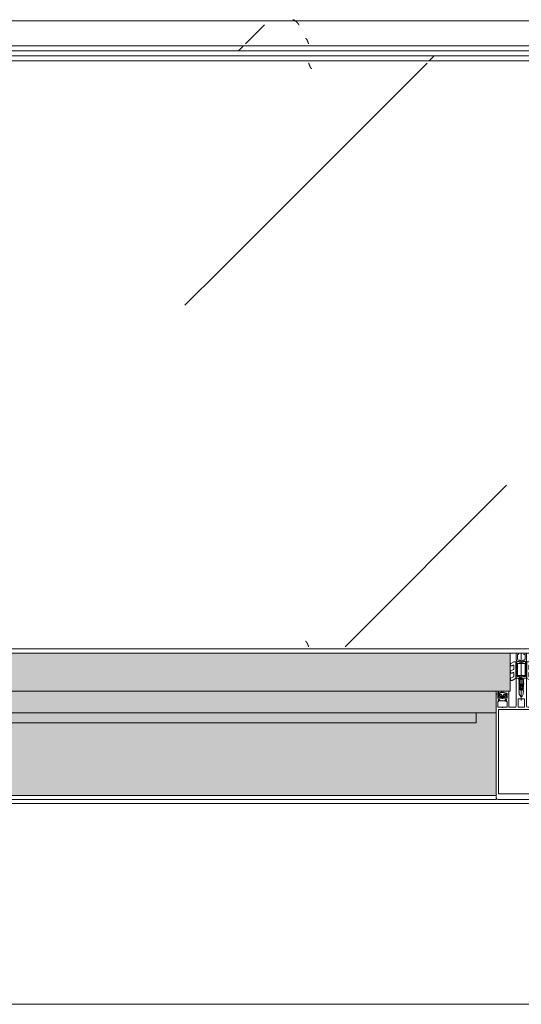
# Model space of a CAD drawing. Header units: millimetres. Extents: x -3267 to 40126, y 29201 to 102288.
# Tile 192 of 256: x 35441 to 35941, y 48319 to 49300. Entities that reach past the tile are written whole.
import ezdxf

# ---------------------------------------------------------------- set-up
doc = ezdxf.new("R2010")
doc.units = ezdxf.units.MM
doc.linetypes.add('4_ Штрихпунктир_ 10 х 2 мм', pattern=[1400, 1000, -200, 0, -200])
for name, color, linetype, lineweight in [('A-DETL-GENF-OTLN', 7, 'Continuous', 9), ('A-GLAZ-____-OTLN', 7, 'Continuous', 9), ('A-GLAZ-CWMG-MCUT', 7, 'Continuous', 9), ('A-GLAZ-CWMG-OTLN', 7, 'Continuous', 9), ('A-WALL-____-OTLN', 7, 'Continuous', 9), ('M-EQPM-____-OTLN', 7, 'Continuous', 9), ('S-GRID-____-OTLN', 7, 'Continuous', 9)]:
    doc.layers.add(name, color=color, linetype=linetype, lineweight=lineweight)
pattern_1 = [(225, (-30860, -48450), (1e-13, -1000), [50, -1364.214]), (225, (-30860, -47950), (1e-13, -1000), [50, -1364.214]), (225, (-31360, -47950), (1e-13, -1000), [50, -1364.214]), (225, (-31574.7, -48664.64), (1e-13, -1000), [403.55, -1010.664]), (225, (-31574.7, -48164.64), (1e-13, -1000), [403.55, -1010.664]), (225, (-31074.7, -48664.64), (1e-13, -1000), [403.55, -1010.664]), (225, (-31074.7, -48164.64), (1e-13, -1000), [453.55, -960.664])]
pattern_2 = [(225, (-31560, -48450), (1e-13, -1000), [50, -1364.214]), (225, (-31560, -47950), (1e-13, -1000), [50, -1364.214]), (225, (-32060, -47950), (1e-13, -1000), [50, -1364.214]), (225, (-32274.7, -48664.64), (1e-13, -1000), [403.55, -1010.664]), (225, (-32274.7, -48164.64), (1e-13, -1000), [403.55, -1010.664]), (225, (-31774.7, -48664.64), (1e-13, -1000), [403.55, -1010.664]), (225, (-31774.7, -48164.64), (1e-13, -1000), [453.55, -960.664])]

# ---------------------------------------------------------------- blocks, each defined once
blk = doc.blocks.new('FP_164-ВКК_02_К1_З_ЭОМ_кабель_')
at = {"layer": 'M-EQPM-____-OTLN', "color": 253, "true_color": 0xaaaaaa}
blk.add_line((1700, 630.11), (0, 630.11), dxfattribs=at)
blk = doc.blocks.new('ПР_Крышка пояса - Тип 1-V163-ВКК_02_К1_З_ЭОМ_кабель_')
at = {"layer": 'M-EQPM-____-OTLN', "true_color": 0xaaaaaa}
h = blk.add_hatch(dxfattribs=at)
h.set_pattern_fill('FP_78', color=253, style=0, pattern_type=2)
h.set_pattern_definition([(49.884, (-32560.03, -48548.16), (364.3687, -31.7445), [38.008, -418.089]), (355.02, (-32560.03, -48548.16), (-70.482, 380.541), [30.479, -335.27]), (100.494, (-32529.66, -48550.8), (293.8805, 348.7952), [32.251, -354.762]), (46.066, (-32560.03, -48447), (542.1585, -83.7385), [57.028, -627.304]), (96.663, (-32514.85, -48453.96), (474.8067, 492.817), [48.373, -532.101]), (351.22, (-32560, -48447), (474.808, 492.816), [45.716, -502.871]), (20.921, (-32509.22, -48472.28), (303.228, -203.6887), [38.08, -418.879]), (326.109, (-32509.22, -48472.28), (123.607, 366.8593), [30.441, -334.849]), (71.38, (-32483.96, -48489.25), (426.8337, 163.171), [32.26, -354.863]), (37.386, (-32560.03, -48548.16), (6.17705, 168.41407), [16.738, -313.973, 16.738, -659.14]), (37.386, (-32560.03, -48548.16), (6.17705, 168.41407), [-347.45, -323.103, 16.738, -319.299]), (7.469, (-32560.03, -48548.16), (133.6414, 199.535), [16.763, -177.28, 16.763, -435.072]), (7.469, (-32560.03, -48548.16), (133.6414, 199.535), [-210.805, -306.811, 16.763, -111.498]), (327.607, (-32673.31, -48548.16), (271.1815, -11.41097), [16.744, -110.105, 16.744, -904.182]), (327.607, (-32673.31, -48548.16), (271.1815, -11.41097), [-143.593, -379.026, 16.744, -508.412]), (317.618, (-32724.1, -48548.16), (296.2585, 50.6452), [16.733, -148.058, 16.733, -618.597]), (317.618, (-32724.1, -48548.16), (296.2585, 50.6452), [-181.523, -245.918, 16.733, -355.947])])
h.paths.add_polyline_path([(1668.75, 595), (1700, 595), (1700, 600), (0, 600), (0, 595), (1518.47, 595)])
at = {"layer": 'M-EQPM-____-OTLN', "color": 253, "true_color": 0xaaaaaa}
blk.add_blockref('FP_164-ВКК_02_К1_З_ЭОМ_кабель_', (0, 0), dxfattribs=at)
blk = doc.blocks.new('Rectangular Mullion - HI_CovCap-20mm_Mull-105mm-V279-ВКК_02_К1_З_ЭОМ_кабель_')
at = {"layer": 'A-DETL-GENF-OTLN', "color": 253, "true_color": 0xaaaaaa}
for p, q in [((-25, 144.5), (-25, 130.68)), ((23.5, 146), (-23.5, 146)), ((25, 130.68), (25, 144.5)), ((-25, 136), (-25, 59.5)), ((-22.9, 135.44), (-22.9, 59.4)), ((22.9, 136), (22.9, 59.4)), ((25, 136), (25, 59.4)), ((-25, 59.5), (-25, 61)), ((-12.6, 53.5), (-12.6, 41.4)), ((-5, 25.5), (-5, 52.5)), ((-3.2, 46.1), (-3.2, 53.5)), ((-2.7, 54), (2.7, 54)), ((3.2, 53.5), (3.2, 46.1)), ((5, 52.5), (5, 25.5)), ((12.6, 41.4), (12.6, 53.5)), ((-23.5, 40.8), (-25, 40.8)), ((-22.3, 40.8), (-22.9, 40.8)), ((-22.9, 40.2), (-21.62, 40.2)), ((-21.76, 44.51), (-22.58, 43.54)), ((-22.27, 39.59), (-22.55, 39.1)), ((-22.24, 46.35), (-21.18, 47.41)), ((-21.2, 42.9), (-21.2, 41.7)), ((-21.07, 39.62), (-21.08, 39.77)), ((-19.5, 43.4), (-20.7, 43.4)), ((-20.7, 41.2), (-20.42, 41.2)), ((-20.48, 39.51), (-20.66, 39.4)), ((-20.47, 47.7), (-17.13, 47.7)), ((-20.16, 41.35), (-19.24, 42.95)), ((-19.97, 39.2), (-20.02, 39.33)), ((-17.65, 44), (-19.95, 44)), ((-18.36, 42.95), (-17.44, 41.35)), ((-16.9, 43.4), (-18.1, 43.4)), ((-17.56, 39.21), (-17.67, 39.31)), ((-17.18, 41.2), (-16.9, 41.2)), ((-17.02, 39.56), (-17.07, 39.36)), ((-16.46, 39.68), (-16.59, 39.75)), ((-16.42, 47.41), (-15.36, 46.35)), ((-16.4, 41.7), (-16.4, 42.9)), ((-15.02, 43.54), (-15.84, 44.51)), ((-14.64, 40.8), (-15.29, 40.8)), ((2.7, 45.6), (-2.7, 45.6)), ((0, 47.27), (0, 0)), ((14.64, 40.8), (15.29, 40.8)), ((15.02, 43.54), (15.84, 44.51)), ((15.36, 46.35), (16.42, 47.41)), ((16.4, 41.7), (16.4, 42.9)), ((16.46, 39.68), (16.59, 39.75)), ((16.9, 43.4), (18.1, 43.4)), ((17.18, 41.2), (16.9, 41.2)), ((17.02, 39.56), (17.07, 39.36)), ((17.13, 47.7), (20.47, 47.7)), ((18.36, 42.95), (17.44, 41.35)), ((17.56, 39.21), (17.67, 39.31)), ((17.65, 44), (19.95, 44)), ((20.16, 41.35), (19.24, 42.95)), ((19.5, 43.4), (20.7, 43.4)), ((19.97, 39.2), (20.02, 39.33)), ((20.7, 41.2), (20.42, 41.2)), ((20.48, 39.51), (20.66, 39.4)), ((21.07, 39.62), (21.08, 39.77)), ((21.18, 47.41), (22.24, 46.35)), ((21.2, 42.9), (21.2, 41.7)), ((22.9, 40.2), (21.62, 40.2)), ((21.76, 44.51), (22.58, 43.54)), ((22.27, 39.59), (22.55, 39.1)), ((22.3, 40.8), (22.9, 40.8)), ((-19.33, 39.22), (-19.48, 39.08)), ((-18.77, 39.04), (-18.85, 39.17)), ((-18.16, 39.23), (-18.26, 39.06)), ((-2.24, 31), (-2.45, 30.87)), ((-2.45, 30.53), (-2.25, 30.41)), ((-1.89, 34.49), (-2.1, 32.75)), ((-0.87, 36.5), (-1.7, 35.06)), ((-1.33, 33.68), (-1.33, 33.78)), ((-1.25, 31.1), (0.74, 31.1)), ((-1.12, 34.47), (-0.43, 35.65)), ((-0.6, 32.5), (-0.6, 32.42)), ((0.84, 33), (-0.1, 33)), ((0.43, 35.65), (1.12, 34.47)), ((0.6, 32.3), (0.93, 32.3)), ((1.02, 31.78), (0.74, 32.06)), ((1.7, 35.06), (0.87, 36.5)), ((1.33, 33.78), (1.33, 33.68)), ((2.1, 32.75), (1.89, 34.49)), ((2.45, 30.87), (2.24, 31)), ((2.25, 30.41), (2.45, 30.53)), ((18.16, 39.23), (18.26, 39.06)), ((18.77, 39.04), (18.85, 39.17)), ((19.33, 39.22), (19.48, 39.08)), ((-7.75, 23.52), (-10.33, 25.01)), ((-9.07, 27.17), (-5.65, 25.19)), ((-9.07, 19.88), (-8.25, 19.41)), ((-7.5, 19.84), (-7.5, 23.08)), ((-5.4, 9.3), (-5.4, 24.76)), ((-3.5, 25), (-4.5, 25)), ((-3.9, 22), (-3.9, 11)), ((-3.4, 22.5), (3.4, 22.5)), ((-3.3, 23.5), (-1.9, 23.5)), ((-1.7, 23.7), (-1.7, 24.9)), ((-1.4, 24.49), (-1.4, 23.99)), ((-1.1, 23.82), (-0.5, 24.17)), ((0.3, 26.2), (-1.09, 26.2)), ((0.43, 25), (0.2, 25)), ((0.34, 25.28), (0.58, 25.52)), ((0.5, 24.17), (1.42, 23.63)), ((1.92, 23.5), (3.3, 23.5)), ((4.5, 25), (3.5, 25)), ((3.9, 11), (3.9, 22)), ((4.3, 22.5), (4.3, 9.4)), ((5.4, 24.76), (5.4, 9.3)), ((5.65, 25.19), (9.07, 27.17)), ((7.5, 23.08), (7.5, 19.84)), ((10.33, 25.01), (7.75, 23.52)), ((8.25, 19.41), (9.07, 19.88)), ((-7.75, 16.23), (-10.41, 17.77)), ((-7.62, 8.87), (-10.41, 10.48)), ((-9.07, 12.6), (-8.25, 12.12)), ((-7.5, 12.55), (-7.5, 15.8)), ((3.4, 10.5), (-3.4, 10.5)), ((7.5, 15.8), (7.5, 12.55)), ((10.41, 10.48), (7.62, 8.87)), ((10.41, 17.77), (7.75, 16.23)), ((8.25, 12.12), (9.07, 12.6)), ((-5.9, 8.8), (-7.37, 8.8)), ((-5, 1), (-5, 6.7)), ((-2.71, 8.4), (-4.02, 8.4)), ((-3.7, 1.7), (-3.7, 6)), ((-2.7, 7), (-2.13, 7)), ((-1.7, 9), (-2, 8.69)), ((-1.42, 7.29), (-0.71, 8.01)), ((0.71, 8.01), (1.42, 7.29)), ((2, 8.69), (1.7, 9)), ((2.13, 7), (2.7, 7)), ((3.3, 8.4), (2.71, 8.4)), ((3.7, 6), (3.7, 1.7)), ((7.37, 8.8), (5.9, 8.8))]:
    blk.add_line(p, q, dxfattribs=at)
at = {"layer": 'A-DETL-GENF-OTLN', "color": 253, "true_color": 0xaaaaaa, "flags": 128}
for points in [[(22.9, 130.68), (22.9, 140.2), (-22.9, 140.2), (-22.9, 130.68)], [(22.9, 61), (22.9, 57.79), (22.9, 56.3), (11.2, 56.3), (-11.2, 56.3), (-22.9, 56.3), (-22.9, 57.79), (-22.9, 61)], [(25, 61), (25, 57.79), (25, 41), (23.1, 41), (22.3, 41.8), (22.3, 42.4), (23.5, 42.4), (23.5, 45.1), (19.05, 45.1)], [(-19.05, 54), (-23.5, 54), (-23.5, 48.3), (-22.3, 48.3), (-22.3, 47.7), (-22.95, 47.05)], [(-14.65, 47.05), (-15.3, 47.7), (-15.3, 48.3), (-14.1, 48.3), (-14.1, 54), (-18.55, 54)], [(-6.5, 54), (-11.2, 54), (-12.1, 54)], [(12.1, 54), (11.2, 54), (6.5, 54)], [(18.55, 54), (14.1, 54), (14.1, 48.3), (15.3, 48.3), (15.3, 47.7), (14.65, 47.05)], [(22.95, 47.05), (22.3, 47.7), (22.3, 48.3), (23.5, 48.3), (23.5, 54), (19.05, 54)], [(-19.05, 45.1), (-23.5, 45.1), (-23.5, 42.4), (-22.3, 42.4), (-22.3, 41.8), (-23.1, 41), (-25, 41)], [(-22.5, 43.09), (-22, 42.8), (-22, 42.67)], [(-13.1, 40.9), (-14.4, 40.9), (-15.3, 41.8), (-15.3, 42.4), (-14.1, 42.4), (-14.1, 45.1), (-18.55, 45.1)], [(-16.05, 40.2), (-14.75, 40.1), (-16.02, 40.1), (-16.02, 39.94)], [(-15.6, 42.67), (-15.6, 42.8), (-15.1, 43.09)], [(-12.6, 38), (-12.6, 40.8), (-13.95, 40.8)], [(-0.87, 42.8), (-2, 40.84), (-2, 39.84), (-2.5, 39.55), (-2, 39.26), (-2, 38.04), (-2.5, 37.75), (-2, 37.46), (-2, 36.24), (-2.5, 35.95), (-2, 35.66), (-2, 34.44), (-2.5, 34.15), (-2, 33.86), (-2, 32.64), (-2.5, 32.35), (-2, 32.06), (-2, 30.84), (-2.5, 30.55), (-2, 30.26), (-2, 29.04), (-2.5, 28.75), (-2, 28.46), (-2, 27.24), (-2.5, 26.95), (-2.5, 26)], [(2.5, 26), (2, 26.29), (2, 27.51), (2.5, 27.8), (2, 28.09), (2, 29.31), (2.5, 29.6), (2, 29.89), (2, 31.11), (2.5, 31.4), (2, 31.69), (2, 32.91), (2.5, 33.2), (2, 33.49), (2, 34.71), (2.5, 35), (2, 35.29), (2, 36.51), (2.5, 36.8), (2, 37.09), (2, 38.31), (2.5, 38.6), (2, 38.89), (2, 40.84), (0.87, 42.8)], [(12.6, 38), (12.6, 40.8), (13.95, 40.8)], [(18.55, 45.1), (14.1, 45.1), (14.1, 42.4), (15.3, 42.4), (15.3, 41.8), (14.4, 40.9), (13.1, 40.9)], [(16.05, 40.2), (14.75, 40.1), (16.02, 40.1), (16.02, 39.94)], [(15.6, 42.67), (15.6, 42.8), (15.1, 43.09)], [(22.5, 43.09), (22, 42.8), (22, 42.67)], [(23.5, 40.8), (25, 40.8), (25, 38)], [(-0.35, 31.99), (0.1, 31.73), (-1.23, 31.6)], [(0.4, 31.8), (0.4, 31.9), (0.4, 32.1)], [(-3.41, 25), (-5, 25), (-5, 9.1)], [(-4.51, 8.95), (-4.3, 11), (-4.3, 22.5)], [(-1.55, 25.25), (-1.17, 25.64), (-0.2, 25.7), (-0.42, 25.6), (-1.25, 24.85)], [(-0.1, 25.3), (-0.1, 25.4), (0, 25.42)], [(5, 1), (5, 25), (3.41, 25)], [(-2.65, 1), (-2.65, 1.4), (-3.4, 1.4)], [(3.4, 1.4), (2.65, 1.4), (2.65, 1)]]:
    blk.add_lwpolyline(points, dxfattribs=at)
blk.add_lwpolyline([(0, 37), (0, 35.9)], close=True, dxfattribs=at)
at = {"layer": 'A-DETL-GENF-OTLN', "color": 253, "true_color": 0xaaaaaa}
for centre, radius, start, end in [((-23.5, 144.5), 1.5, 90, 180), ((23.5, 144.5), 1.5, 360, 90), ((-18.8, 53.94), 0.256, 12.68038, 167.31962), ((-12.1, 53.5), 0.5, 90, 180), ((-6.5, 52.5), 1.5, 360, 90), ((-2.7, 53.5), 0.5, 90, 180), ((2.7, 53.5), 0.5, 0, 90), ((6.5, 52.5), 1.5, 90, 180), ((12.1, 53.5), 0.5, 0, 90), ((18.8, 53.94), 0.256, 12.68038, 167.31962), ((-22.9, 39.55), 0.65, 90, 270), ((-23.2, 40.8), 0.3, 180, 0), ((-22.59, 46.7), 0.5, 135, 315), ((-22.35, 43.35), 0.3, 140.01031, 239.99507), ((-22.3, 41.1), 0.3, 270.90521, 359.98148), ((-21.41, 39.09), 1, 90.82716, 149.99773), ((-18.96, 41.89), 3.14, 165.49788, 194.50212), ((-21.15, 44), 0.8, 22.61561, 140.00332), ((-21.62, 39.7), 0.5, 54.92212, 90), ((-21.42, 39.75), 0.339, 3.00251, 90.82171), ((-18.8, 43.71), 4.4, 234.92212, 305.84121), ((-20.7, 42.9), 0.5, 89.98992, 180.01008), ((-20.7, 41.7), 0.5, 179.98974, 270.01026), ((-20.47, 46.7), 1, 90, 135), ((-20.8, 39.64), 0.272, 183.0147, 299.98901), ((-20.32, 39.23), 0.316, 18.00331, 119.99297), ((-20.42, 41.5), 0.3, 269.98791, 330.00644), ((-19.95, 44.5), 0.5, 202.62239, 269.99966), ((-19.5, 43.1), 0.3, 329.99756, 90.00642), ((-19.11, 38.99), 0.316, 32.98956, 135.00901), ((-18.8, 45.04), 0.256, 12.68038, 167.31962), ((-18.1, 43.1), 0.3, 89.99872, 209.99731), ((-17.88, 39.07), 0.316, 48.00262, 149.99741), ((-17.65, 44.5), 0.5, 269.99881, 337.37914), ((-17.36, 39.43), 0.3, 227.99716, 345.00452), ((-17.18, 41.5), 0.3, 209.995, 270.01065), ((-16.45, 44), 0.8, 40.00306, 157.37723), ((-17.13, 46.7), 1, 45, 90), ((-16.73, 39.48), 0.3, 63.00317, 164.99853), ((-16.9, 42.9), 0.5, 0.00918, 89.99082), ((-16.9, 41.7), 0.5, 270.00904, 359.99096), ((-16.32, 39.94), 0.3, 243.00899, 359.98883), ((-16.05, 39.9), 0.3, 90, 125.84121), ((-18.64, 41.89), 3.14, 346.80247, 14.483), ((-15.29, 41.1), 0.3, 166.80247, 270), ((-15.01, 46.7), 0.5, 225, 45), ((-15.25, 43.35), 0.3, 299.99829, 40.01132), ((-14.83, 40.53), 0.33, 270.00002, 54.90994), ((-14.75, 40.6), 0.5, 269.99115, 352.82633), ((-13.95, 40.5), 0.3, 90.00299, 172.8115), ((-13.1, 41.4), 0.5, 270, 0), ((-2.7, 46.1), 0.5, 180, 270), ((0, 42.3), 1, 30, 150), ((2.7, 46.1), 0.5, 270, 0), ((13.1, 41.4), 0.5, 180, 270), ((13.95, 40.5), 0.3, 7.1885, 89.99701), ((14.75, 40.6), 0.5, 187.17367, 270.00885), ((14.83, 40.53), 0.33, 125.09006, 269.99998), ((15.01, 46.7), 0.5, 135, 315), ((15.25, 43.35), 0.3, 139.98868, 240.00171), ((15.29, 41.1), 0.3, 270, 13.19753), ((18.64, 41.89), 3.14, 165.517, 193.19753), ((16.45, 44), 0.8, 22.62277, 139.99694), ((16.32, 39.94), 0.3, 180.01117, 296.99101), ((16.05, 39.9), 0.3, 54.15879, 90), ((18.8, 43.71), 4.4, 234.15879, 305.07788), ((16.9, 42.9), 0.5, 90.00918, 179.99082), ((16.9, 41.7), 0.5, 180.00904, 269.99096), ((17.13, 46.7), 1, 90, 135), ((16.73, 39.48), 0.3, 15.00147, 116.99683), ((17.36, 39.43), 0.3, 194.99548, 312.00284), ((17.18, 41.5), 0.3, 269.98935, 330.005), ((17.65, 44.5), 0.5, 202.62086, 270.00119), ((17.88, 39.07), 0.316, 30.00259, 131.99738), ((18.1, 43.1), 0.3, 330.00269, 90.00128), ((18.8, 45.04), 0.256, 12.68038, 167.31962), ((19.11, 38.99), 0.316, 44.99099, 147.01044), ((19.5, 43.1), 0.3, 89.99358, 210.00244), ((19.95, 44.5), 0.5, 270.00034, 337.37761), ((20.32, 39.23), 0.316, 60.00703, 161.99669), ((20.42, 41.5), 0.3, 209.99356, 270.01209), ((21.15, 44), 0.8, 39.99668, 157.38439), ((20.47, 46.7), 1, 45, 90), ((20.8, 39.64), 0.272, 240.01099, 356.9853), ((20.7, 42.9), 0.5, 359.98992, 90.01008), ((20.7, 41.7), 0.5, 269.98974, 0.01026), ((21.42, 39.75), 0.339, 89.17829, 176.99749), ((21.62, 39.7), 0.5, 90, 125.07788), ((21.41, 39.09), 1, 30.00227, 89.17284), ((18.96, 41.89), 3.14, 345.49788, 14.50212), ((22.3, 41.1), 0.3, 180.01852, 269.09479), ((22.59, 46.7), 0.5, 225, 45), ((22.35, 43.35), 0.3, 300.00493, 39.98969), ((23.2, 40.8), 0.3, 180, 0), ((22.9, 39.55), 0.65, 270, 90), ((-22.9, 39.3), 0.4, 269.99999, 330.00626), ((-19.69, 39.29), 0.3, 197.9991, 314.99946), ((-18.52, 39.21), 0.3, 213.00146, 329.99975), ((-2.35, 30.7), 0.2, 120, 240), ((17.75, 30.31), 20, 179.72362, 190.22002), ((17.75, 30.31), 20, 173, 178.04971), ((-0.4, 34.31), 1.5, 150, 173), ((-1.25, 30.9), 0.2, 90, 179.3132), ((46.55, 30.33), 48, 179.3132, 184.71248), ((46.55, 30.33), 48, 176, 178.23414), ((-1.23, 31.8), 0.2, 178.23414, 270), ((0.27, 33.67), 1.6, 150, 176), ((0, 36), 1, 90.02865, 150), ((-0.1, 32.5), 0.5, 90, 180), ((-0.1, 32.42), 0.5, 180, 240), ((0, 35.4), 0.5, 90.0573, 150), ((0, 36), 1, 30, 89.97135), ((0, 35.4), 0.5, 30, 89.9427), ((0.2, 31.9), 0.2, 240, 0), ((0.2, 31.8), 0.2, 270, 0), ((0.6, 32.1), 0.2, 90, 180), ((0.6, 31.92), 0.2, 45, 180), ((0.74, 31.5), 0.4, 270, 45), ((0.84, 33.5), 0.5, 270, 3.83017), ((0.93, 31.8), 0.5, 1.77701, 90), ((-0.27, 33.67), 1.6, 4, 30), ((-46.55, 30.33), 48, 354.4962, 1.77701), ((-46.55, 30.33), 48, 3.83017, 4), ((0.4, 34.31), 1.5, 7, 30), ((-17.75, 30.31), 20, 349.77998, 0.27638), ((-17.75, 30.31), 20, 1.95029, 7), ((2.35, 30.7), 0.2, 300, 60), ((18.52, 39.21), 0.3, 210.00025, 326.99854), ((19.69, 39.29), 0.3, 225.00054, 342.0009), ((22.9, 39.3), 0.4, 209.99374, 270.00001), ((-9.68, 26.13), 1.3, 154.41173, 240), ((-9.72, 26.04), 1.3, 60, 150), ((-9.72, 18.76), 1.3, 60, 150), ((-8, 19.84), 0.5, 240, 0), ((-8, 23.08), 0.5, 360, 60), ((-5.9, 24.76), 0.5, 360, 60), ((-4.5, 25.5), 0.5, 180, 270), ((-3.3, 22.5), 1, 90, 180), ((-3.4, 22), 0.5, 90, 180), ((-3.5, 26), 1, 270, 0), ((-3.41, 26.5), 1.5, 270, 10.22002), ((-1.9, 23.7), 0.2, 270, 0), ((-1.2, 24.9), 0.5, 135, 180), ((-0.9, 24.49), 0.5, 135, 180), ((-1.2, 23.99), 0.2, 180, 300), ((-1.09, 26.4), 0.2, 184.71248, 270), ((-1.02, 25.5), 0.2, 90, 135), ((-0.42, 25.4), 0.2, 90, 135), ((0, 23.3), 1, 60, 120), ((-0.3, 25.4), 0.2, 360, 90), ((-0.2, 25.5), 0.2, 360, 90), ((0.2, 25.3), 0.3, 180, 270), ((0.2, 25.42), 0.2, 180, 315), ((0.3, 25.8), 0.4, 315, 90), ((0.43, 25.8), 0.8, 270, 354.4962), ((1.92, 24.5), 1, 240, 270), ((3.41, 26.5), 1.5, 169.77998, 270), ((3.5, 26), 1, 180, 270), ((3.3, 22.5), 1, 360, 90), ((3.4, 22), 0.5, 360, 90), ((4.5, 25.5), 0.5, 270, 360), ((5.9, 24.76), 0.5, 120, 180), ((8, 23.08), 0.5, 120, 180), ((8, 19.84), 0.5, 180, 300), ((9.72, 26.04), 1.3, 30, 120), ((9.72, 18.76), 1.3, 30, 120), ((9.68, 26.13), 1.3, 300, 25.58827), ((-9.81, 18.81), 1.2, 150, 240), ((-9.81, 11.52), 1.2, 150, 240), ((-9.72, 11.47), 1.3, 60, 150), ((-8, 12.55), 0.5, 240, 0), ((-8, 15.8), 0.5, 360, 60), ((-3.4, 11), 0.5, 180, 270), ((3.4, 11), 0.5, 270, 0), ((8, 15.8), 0.5, 120, 180), ((8, 12.55), 0.5, 180, 300), ((9.72, 11.47), 1.3, 30, 120), ((9.81, 18.81), 1.2, 300, 30), ((9.81, 11.52), 1.2, 300, 30), ((-7.37, 9.3), 0.5, 240, 270), ((-5.9, 9.3), 0.5, 270, 0), ((-4, 9.1), 1, 180, 216.8699), ((-4, 6.7), 1, 143.1301, 180), ((-4, 1), 1, 180, 270), ((-5.6, 7.9), 1, 323.1301, 36.8699), ((-4.02, 8.9), 0.5, 174, 270), ((-2.7, 6), 1, 90, 180), ((-3.4, 1.7), 0.3, 180, 270), ((-3.65, 1), 1, 270, 0), ((-2.71, 9.4), 1, 270, 315), ((-2.13, 8), 1, 270, 315), ((0, 7.3), 2.4, 45, 135), ((0, 7.3), 1, 45, 135), ((2.13, 8), 1, 225, 270), ((2.71, 9.4), 1, 225, 270), ((3.65, 1), 1, 180, 270), ((2.7, 6), 1, 360, 90), ((3.3, 9.4), 1, 270, 0), ((3.4, 1.7), 0.3, 270, 0), ((4, 1), 1, 270, 0), ((5.9, 9.3), 0.5, 180, 270), ((7.37, 9.3), 0.5, 270, 300)]:
    blk.add_arc(centre, radius, start, end, dxfattribs=at)
blk = doc.blocks.new('АРФ_ блок_Окно - FWS SI insert unit_zoloto ПР-9497958-ВКК_02_К1_З_ЭОМ_кабель_')
at = {"layer": 'A-GLAZ-____-OTLN', "true_color": 0xf8f3e1}
for points in [[(-455, 69.5), (-455, 59.5), (455, 59.5), (455, 69.5), (-358.05, 69.5)], [(-358.05, 59.5), (-475, 59.5), (-475, 38), (475, 38), (475, 59.5), (-207.77, 59.5)], [(-489, 38), (-489, 0), (489, 0), (489, 38), (-358.05, 38)]]:
    blk.add_hatch(color=7, dxfattribs=at).paths.add_polyline_path(points)
at = {"layer": 'A-GLAZ-____-OTLN', "color": 253, "true_color": 0xaaaaaa}
for p, q in [((411.01, 140.5), (411.01, 128)), ((411.01, 140.5), (434.99, 140.5)), ((411.01, 140.5), (411.01, 139.56)), ((434.99, 128), (434.99, 140.5)), ((434.99, 139.56), (434.99, 140.5)), ((411.01, 128), (411.01, 83.5)), ((434.99, 83.5), (434.99, 128)), ((406.75, 83.5), (406.75, 69.5)), ((406.75, 83.5), (439.25, 83.5)), ((439.25, 69.5), (439.25, 83.5)), ((-455, 69.5), (455, 69.5)), ((-455, 59.5), (-455, 69.5)), ((455, 69.5), (455, 59.5)), ((-475, 38), (-475, 59.5)), ((-475, 59.5), (475, 59.5)), ((475, 59.5), (475, 38)), ((-489, 0), (-489, 38)), ((-489, 38), (489, 38)), ((489, 38), (489, 0))]:
    blk.add_line(p, q, dxfattribs=at)
for points in [[(411.01, 136.75), (411.03, 136.32), (411.11, 135.91), (411.24, 135.51)], [(434.75, 135.49), (434.89, 135.9), (434.97, 136.32), (434.99, 136.75)]]:
    blk.add_open_spline(points, degree=3, dxfattribs=at)
blk = doc.blocks.new('Rectangular Mullion - FWS-50-HI_Mull_CovCap-20mm_Mull-105mm_zoloto-2885899-ВКК_02_К1_З_ЭОМ_кабель_')
at = {"layer": 'A-GLAZ-CWMG-OTLN', "true_color": 0xf8f3e1}
blk.add_hatch(color=7, dxfattribs=at).paths.add_polyline_path([(26908, 74420), (26990.5, 74420), (26990.5, 74440), (26980.5, 74440), (26980.5, 75301.75), (26966.5, 75302.3), (26966.5, 75306.01), (26909.5, 75307.08), (26909.5, 75329.58), (26966.5, 75329.99), (26966.5, 75334.25), (26980.5, 75334.25), (26980.5, 75350), (26990.5, 75350), (26990.5, 75370), (26908, 75370), (26908, 74445)])
at = {"layer": 'A-GLAZ-CWMG-MCUT', "color": 253, "true_color": 0xaaaaaa}
for p, q in [((26904, 75370), (26904, 74420)), ((26908, 74420), (26908, 75370))]:
    blk.add_line(p, q, dxfattribs=at)
blk = doc.blocks.new('FP_672-ВКК_02_К1_З_ЭОМ_кабель_')
at = {"layer": 'M-EQPM-____-OTLN', "color": 7, "true_color": 0xffffff}
for p, q in [((2143.06, 587.86), (2143.01, 588)), ((2143.11, 587.73), (2143.06, 587.86)), ((2143.15, 587.59), (2143.11, 587.73)), ((2143.2, 587.46), (2143.15, 587.59)), ((2143.25, 587.33), (2143.2, 587.46)), ((2143.3, 587.19), (2143.25, 587.33)), ((2143.35, 587.06), (2143.3, 587.19)), ((2143.4, 586.92), (2143.35, 587.06)), ((2143.45, 586.79), (2143.4, 586.92)), ((2143.5, 586.66), (2143.45, 586.79)), ((2143.55, 586.53), (2143.5, 586.66)), ((2143.6, 586.4), (2143.55, 586.53)), ((2143.65, 586.27), (2143.6, 586.4)), ((2143.69, 586.14), (2143.65, 586.27)), ((2143.74, 586.02), (2143.69, 586.14)), ((2143.79, 585.89), (2143.74, 586.02)), ((2143.84, 585.77), (2143.79, 585.89)), ((2143.89, 585.64), (2143.84, 585.77)), ((2143.94, 585.52), (2143.89, 585.64)), ((2143.99, 585.4), (2143.94, 585.52)), ((2144.04, 585.28), (2143.99, 585.4)), ((2144.09, 585.17), (2144.04, 585.28)), ((2144.14, 585.05), (2144.09, 585.17)), ((2144.19, 584.94), (2144.14, 585.05)), ((2144.23, 584.82), (2144.19, 584.94)), ((2144.28, 584.72), (2144.23, 584.82)), ((2144.33, 584.61), (2144.28, 584.72)), ((2144.38, 584.5), (2144.33, 584.61)), ((2144.43, 584.4), (2144.38, 584.5)), ((2144.48, 584.3), (2144.43, 584.4)), ((2144.53, 584.2), (2144.48, 584.3)), ((2144.58, 584.1), (2144.53, 584.2)), ((2144.63, 584.01), (2144.58, 584.1)), ((2144.68, 583.91), (2144.63, 584.01)), ((2144.73, 583.82), (2144.68, 583.91)), ((2144.77, 583.74), (2144.73, 583.82)), ((2144.82, 583.65), (2144.77, 583.74)), ((2144.87, 583.57), (2144.82, 583.65)), ((2144.92, 583.49), (2144.87, 583.57)), ((2144.97, 583.42), (2144.92, 583.49)), ((2145.02, 583.34), (2144.97, 583.42)), ((2145.07, 583.27), (2145.02, 583.34)), ((2145.12, 583.2), (2145.07, 583.27)), ((2145.17, 583.14), (2145.12, 583.2)), ((2145.22, 583.07), (2145.17, 583.14)), ((2145.27, 583.02), (2145.22, 583.07)), ((2145.31, 582.96), (2145.27, 583.02)), ((2145.36, 582.91), (2145.31, 582.96)), ((2145.41, 582.86), (2145.36, 582.91)), ((2145.46, 582.81), (2145.41, 582.86)), ((2145.51, 582.76), (2145.46, 582.81)), ((2145.56, 582.72), (2145.51, 582.76)), ((2145.61, 582.69), (2145.56, 582.72)), ((2145.66, 582.65), (2145.61, 582.69)), ((2145.71, 582.62), (2145.66, 582.65)), ((2145.76, 582.59), (2145.71, 582.62)), ((2145.81, 582.57), (2145.76, 582.59)), ((2145.85, 582.55), (2145.81, 582.57)), ((2145.9, 582.53), (2145.85, 582.55)), ((2145.95, 582.51), (2145.9, 582.53)), ((2146, 582.5), (2145.95, 582.51)), ((2146.05, 582.49), (2146, 582.5)), ((2146.1, 582.49), (2146.05, 582.49))]:
    blk.add_line(p, q, dxfattribs=at)
blk = doc.blocks.new('FP_673-ВКК_02_К1_З_ЭОМ_кабель_')
at = {"layer": 'M-EQPM-____-OTLN', "color": 7, "true_color": 0xffffff}
for p, q in [((2139.94, 11.77), (2139.9, 11.77)), ((2139.98, 11.76), (2139.94, 11.77)), ((2140.03, 11.75), (2139.98, 11.76)), ((2140.08, 11.74), (2140.03, 11.75)), ((2140.13, 11.72), (2140.08, 11.74)), ((2140.18, 11.7), (2140.13, 11.72)), ((2140.23, 11.68), (2140.18, 11.7)), ((2140.27, 11.65), (2140.23, 11.68)), ((2140.32, 11.63), (2140.27, 11.65)), ((2140.37, 11.59), (2140.32, 11.63)), ((2140.42, 11.56), (2140.37, 11.59)), ((2140.47, 11.52), (2140.42, 11.56)), ((2140.52, 11.48), (2140.47, 11.52)), ((2140.57, 11.43), (2140.52, 11.48)), ((2140.62, 11.39), (2140.57, 11.43)), ((2140.67, 11.33), (2140.62, 11.39)), ((2140.71, 11.28), (2140.67, 11.33)), ((2140.76, 11.22), (2140.71, 11.28)), ((2140.81, 11.16), (2140.76, 11.22)), ((2140.86, 11.1), (2140.81, 11.16)), ((2140.91, 11.04), (2140.86, 11.1)), ((2140.96, 10.97), (2140.91, 11.04)), ((2141.01, 10.9), (2140.96, 10.97)), ((2141.06, 10.82), (2141.01, 10.9)), ((2141.1, 10.75), (2141.06, 10.82)), ((2141.15, 10.67), (2141.1, 10.75)), ((2141.2, 10.58), (2141.15, 10.67)), ((2141.25, 10.5), (2141.2, 10.58)), ((2141.3, 10.41), (2141.25, 10.5)), ((2141.35, 10.32), (2141.3, 10.41)), ((2141.4, 10.23), (2141.35, 10.32)), ((2141.45, 10.14), (2141.4, 10.23)), ((2141.49, 10.04), (2141.45, 10.14)), ((2141.54, 9.94), (2141.49, 10.04)), ((2141.59, 9.84), (2141.54, 9.94)), ((2141.64, 9.74), (2141.59, 9.84)), ((2141.69, 9.63), (2141.64, 9.74)), ((2141.74, 9.52), (2141.69, 9.63)), ((2141.79, 9.41), (2141.74, 9.52)), ((2141.84, 9.3), (2141.79, 9.41)), ((2141.88, 9.19), (2141.84, 9.3)), ((2141.93, 9.07), (2141.88, 9.19)), ((2141.98, 8.96), (2141.93, 9.07)), ((2142.03, 8.84), (2141.98, 8.96)), ((2142.08, 8.72), (2142.03, 8.84)), ((2142.13, 8.6), (2142.08, 8.72)), ((2142.18, 8.48), (2142.13, 8.6)), ((2142.23, 8.35), (2142.18, 8.48)), ((2142.27, 8.23), (2142.23, 8.35)), ((2142.32, 8.1), (2142.27, 8.23)), ((2142.37, 7.98), (2142.32, 8.1)), ((2142.42, 7.85), (2142.37, 7.98)), ((2142.47, 7.72), (2142.42, 7.85)), ((2142.52, 7.59), (2142.47, 7.72)), ((2142.57, 7.46), (2142.52, 7.59)), ((2142.62, 7.33), (2142.57, 7.46)), ((2142.66, 7.19), (2142.62, 7.33)), ((2142.71, 7.06), (2142.66, 7.19)), ((2142.76, 6.93), (2142.71, 7.06)), ((2142.81, 6.79), (2142.76, 6.93)), ((2142.86, 6.66), (2142.81, 6.79)), ((2142.91, 6.53), (2142.86, 6.66)), ((2142.96, 6.39), (2142.91, 6.53)), ((2143.01, 6.26), (2142.96, 6.39))]:
    blk.add_line(p, q, dxfattribs=at)
blk = doc.blocks.new('ПР_Низ пояс - Тип 1-V671-ВКК_02_К1_З_ЭОМ_кабель_')
at = {"layer": 'M-EQPM-____-OTLN', "true_color": 0xffffff}
h = blk.add_hatch(dxfattribs=at)
h.set_pattern_fill('FP_244', style=0, pattern_type=2)
h.set_pattern_definition(pattern_1)
h.paths.add_polyline_path([(2368.75, 590), (2400, 590), (2400, 595), (700, 595), (700, 590), (2218.47, 590)])
h = blk.add_hatch(dxfattribs=at)
h.set_pattern_fill('FP_244', style=0, pattern_type=2)
h.set_pattern_definition(pattern_1)
h.paths.add_polyline_path([(1767.64, 6.26), (2400, 6.26), (2400, 588), (700, 588), (700, 6.26), (1467.08, 6.26)])
at = {"layer": 'M-EQPM-____-OTLN', "color": 253, "true_color": 0xaaaaaa}
for p, q in [((700, 595), (2400, 595)), ((700, 590), (2400, 590)), ((700, 4.26), (2400, 4.26)), ((700, 0), (2400, 0))]:
    blk.add_line(p, q, dxfattribs=at)
for name in ['FP_672-ВКК_02_К1_З_ЭОМ_кабель_', 'FP_673-ВКК_02_К1_З_ЭОМ_кабель_']:
    blk.add_blockref(name, (0, 0), dxfattribs=at)
blk = doc.blocks.new('FP_675-ВКК_02_К1_З_ЭОМ_кабель_')
at = {"layer": 'M-EQPM-____-OTLN', "color": 7, "true_color": 0xffffff}
for p, q in [((1439.93, 612.51), (1439.89, 612.51)), ((1439.98, 612.5), (1439.93, 612.51)), ((1440.03, 612.49), (1439.98, 612.5)), ((1440.08, 612.48), (1440.03, 612.49)), ((1440.13, 612.46), (1440.08, 612.48)), ((1440.18, 612.44), (1440.13, 612.46)), ((1440.23, 612.41), (1440.18, 612.44)), ((1440.28, 612.39), (1440.23, 612.41)), ((1440.33, 612.36), (1440.28, 612.39)), ((1440.38, 612.32), (1440.33, 612.36)), ((1440.43, 612.28), (1440.38, 612.32)), ((1440.48, 612.24), (1440.43, 612.28)), ((1440.52, 612.2), (1440.48, 612.24)), ((1440.57, 612.15), (1440.52, 612.2)), ((1440.62, 612.1), (1440.57, 612.15)), ((1440.67, 612.05), (1440.62, 612.1)), ((1440.72, 611.99), (1440.67, 612.05)), ((1440.77, 611.94), (1440.72, 611.99)), ((1440.82, 611.87), (1440.77, 611.94)), ((1440.87, 611.81), (1440.82, 611.87)), ((1440.92, 611.74), (1440.87, 611.81)), ((1440.97, 611.67), (1440.92, 611.74)), ((1441.02, 611.6), (1440.97, 611.67)), ((1441.07, 611.52), (1441.02, 611.6)), ((1441.12, 611.44), (1441.07, 611.52)), ((1441.16, 611.36), (1441.12, 611.44)), ((1441.21, 611.27), (1441.16, 611.36)), ((1441.26, 611.19), (1441.21, 611.27)), ((1441.31, 611.1), (1441.26, 611.19)), ((1441.36, 611.01), (1441.31, 611.1)), ((1441.41, 610.91), (1441.36, 611.01)), ((1441.46, 610.81), (1441.41, 610.91)), ((1441.51, 610.71), (1441.46, 610.81)), ((1441.56, 610.61), (1441.51, 610.71)), ((1441.61, 610.51), (1441.56, 610.61)), ((1441.66, 610.4), (1441.61, 610.51)), ((1441.71, 610.3), (1441.66, 610.4)), ((1441.76, 610.19), (1441.71, 610.3)), ((1441.81, 610.07), (1441.76, 610.19)), ((1441.85, 609.96), (1441.81, 610.07)), ((1441.9, 609.84), (1441.85, 609.96)), ((1441.95, 609.73), (1441.9, 609.84)), ((1442, 609.61), (1441.95, 609.73)), ((1442.05, 609.49), (1442, 609.61)), ((1442.1, 609.37), (1442.05, 609.49)), ((1442.15, 609.24), (1442.1, 609.37)), ((1442.2, 609.12), (1442.15, 609.24)), ((1442.25, 608.99), (1442.2, 609.12)), ((1442.3, 608.86), (1442.25, 608.99)), ((1442.35, 608.74), (1442.3, 608.86)), ((1442.4, 608.61), (1442.35, 608.74)), ((1442.45, 608.48), (1442.4, 608.61)), ((1442.5, 608.34), (1442.45, 608.48)), ((1442.54, 608.21), (1442.5, 608.34)), ((1442.59, 608.08), (1442.54, 608.21)), ((1442.64, 607.95), (1442.59, 608.08)), ((1442.69, 607.81), (1442.64, 607.95)), ((1442.74, 607.68), (1442.69, 607.81)), ((1442.79, 607.54), (1442.74, 607.68)), ((1442.84, 607.41), (1442.79, 607.54)), ((1442.89, 607.27), (1442.84, 607.41)), ((1442.94, 607.14), (1442.89, 607.27)), ((1442.99, 607), (1442.94, 607.14))]:
    blk.add_line(p, q, dxfattribs=at)
blk = doc.blocks.new('FP_676-ВКК_02_К1_З_ЭОМ_кабель_')
at = {"layer": 'M-EQPM-____-OTLN', "color": 7, "true_color": 0xffffff}
for p, q in [((1427.4, 631.16), (1427.3, 631.16)), ((1427.5, 631.15), (1427.4, 631.16)), ((1427.59, 631.14), (1427.5, 631.15)), ((1427.69, 631.12), (1427.59, 631.14)), ((1427.79, 631.1), (1427.69, 631.12)), ((1427.89, 631.08), (1427.79, 631.1)), ((1427.98, 631.06), (1427.89, 631.08)), ((1428.08, 631.03), (1427.98, 631.06)), ((1428.18, 631), (1428.08, 631.03)), ((1428.27, 630.96), (1428.18, 631)), ((1428.37, 630.93), (1428.27, 630.96)), ((1428.47, 630.89), (1428.37, 630.93)), ((1428.57, 630.85), (1428.47, 630.89)), ((1428.66, 630.8), (1428.57, 630.85)), ((1428.76, 630.75), (1428.66, 630.8)), ((1428.86, 630.7), (1428.76, 630.75)), ((1428.96, 630.65), (1428.86, 630.7)), ((1429.05, 630.59), (1428.96, 630.65)), ((1429.15, 630.54), (1429.05, 630.59)), ((1429.25, 630.47), (1429.15, 630.54)), ((1429.35, 630.41), (1429.25, 630.47)), ((1429.44, 630.34), (1429.35, 630.41)), ((1429.54, 630.27), (1429.44, 630.34)), ((1429.64, 630.2), (1429.54, 630.27)), ((1429.74, 630.13), (1429.64, 630.2)), ((1429.83, 630.05), (1429.74, 630.13)), ((1429.93, 629.97), (1429.83, 630.05)), ((1430.03, 629.89), (1429.93, 629.97)), ((1430.12, 629.81), (1430.03, 629.89)), ((1430.22, 629.72), (1430.12, 629.81)), ((1430.32, 629.63), (1430.22, 629.72)), ((1430.42, 629.54), (1430.32, 629.63)), ((1430.51, 629.45), (1430.42, 629.54)), ((1430.61, 629.35), (1430.51, 629.45)), ((1430.71, 629.26), (1430.61, 629.35)), ((1430.81, 629.16), (1430.71, 629.26)), ((1430.9, 629.06), (1430.81, 629.16)), ((1431, 628.95), (1430.9, 629.06)), ((1431.1, 628.85), (1431, 628.95)), ((1431.2, 628.75), (1431.1, 628.85)), ((1431.29, 628.64), (1431.2, 628.75)), ((1431.39, 628.53), (1431.29, 628.64)), ((1431.49, 628.42), (1431.39, 628.53)), ((1431.59, 628.31), (1431.49, 628.42)), ((1431.68, 628.19), (1431.59, 628.31)), ((1431.78, 628.08), (1431.68, 628.19)), ((1431.88, 627.96), (1431.78, 628.08)), ((1431.97, 627.85), (1431.88, 627.96)), ((1432.07, 627.73), (1431.97, 627.85)), ((1432.17, 627.61), (1432.07, 627.73)), ((1432.27, 627.49), (1432.17, 627.61)), ((1432.36, 627.37), (1432.27, 627.49)), ((1432.46, 627.25), (1432.36, 627.37)), ((1432.56, 627.13), (1432.46, 627.25)), ((1432.66, 627), (1432.56, 627.13)), ((1432.75, 626.88), (1432.66, 627)), ((1432.85, 626.75), (1432.75, 626.88)), ((1432.95, 626.63), (1432.85, 626.75)), ((1433.05, 626.5), (1432.95, 626.63)), ((1433.14, 626.38), (1433.05, 626.5)), ((1433.24, 626.25), (1433.14, 626.38)), ((1433.34, 626.13), (1433.24, 626.25)), ((1433.43, 626), (1433.34, 626.13))]:
    blk.add_line(p, q, dxfattribs=at)
blk = doc.blocks.new('ПР_Перед пояса - Тип 1-V674-ВКК_02_К1_З_ЭОМ_кабель_')
at = {"layer": 'M-EQPM-____-OTLN', "true_color": 0xffffff}
h = blk.add_hatch(dxfattribs=at)
h.set_pattern_fill('FP_245', style=0, pattern_type=2)
h.set_pattern_definition(pattern_2)
h.paths.add_polyline_path([(1668.75, 607), (1700, 607), (1700, 626), (0, 626), (0, 607), (1518.47, 607)])
h = blk.add_hatch(dxfattribs=at)
h.set_pattern_fill('FP_245', style=0, pattern_type=2)
h.set_pattern_definition(pattern_2)
h.paths.add_polyline_path([(1668.75, 600), (1700, 600), (1700, 605), (0, 605), (0, 600), (1518.47, 600)])
at = {"layer": 'M-EQPM-____-OTLN', "color": 253, "true_color": 0xaaaaaa}
for p, q in [((0, 630), (1700, 630)), ((0, 605), (1700, 605)), ((0, 600), (1700, 600))]:
    blk.add_line(p, q, dxfattribs=at)
for name in ['FP_676-ВКК_02_К1_З_ЭОМ_кабель_', 'FP_675-ВКК_02_К1_З_ЭОМ_кабель_']:
    blk.add_blockref(name, (0, 0), dxfattribs=at)
blk = doc.blocks.new('Наметкина 10_РД_АРФ_К1_R21_rvt-1-ВКК_02_К1_З_ЭОМ_кабель_')
at = {"layer": 'A-WALL-____-OTLN', "color": 253, "true_color": 0xaaaaaa}
blk.add_line((35100.02, 48800), (31560.02, 48800), dxfattribs=at)
at = {"layer": 'A-GLAZ-____-OTLN', "color": 253, "lineweight": 9, "true_color": 0xaaaaaa, "rotation": 180}
blk.add_blockref('АРФ_ блок_Окно - FWS SI insert unit_zoloto ПР-9497958-ВКК_02_К1_З_ЭОМ_кабель_', (33715.02, 48950), dxfattribs=at)
at = {"layer": 'A-GLAZ-CWMG-OTLN', "color": 253, "lineweight": 9, "true_color": 0xaaaaaa, "extrusion": (0, 0, -1), "rotation": 180}
blk.add_blockref('Rectangular Mullion - HI_CovCap-20mm_Mull-105mm-V279-ВКК_02_К1_З_ЭОМ_кабель_', (-34215.02, 48950), dxfattribs=at)
at = {"layer": 'A-GLAZ-CWMG-OTLN', "color": 253, "lineweight": 9, "true_color": 0xaaaaaa, "rotation": 89.99999999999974}
blk.add_blockref('Rectangular Mullion - FWS-50-HI_Mull_CovCap-20mm_Mull-105mm_zoloto-2885899-ВКК_02_К1_З_ЭОМ_кабель_', (108610.02, 21900), dxfattribs=at)
at = {"layer": 'M-EQPM-____-OTLN', "color": 253, "lineweight": 9, "true_color": 0xaaaaaa}
for name, p in [('ПР_Крышка пояса - Тип 1-V163-ВКК_02_К1_З_ЭОМ_кабель_', (32560.02, 48950)), ('ПР_Перед пояса - Тип 1-V674-ВКК_02_К1_З_ЭОМ_кабель_', (32560.02, 48950)), ('ПР_Низ пояс - Тип 1-V671-ВКК_02_К1_З_ЭОМ_кабель_', (31860.02, 48950))]:
    blk.add_blockref(name, p, dxfattribs=at)

msp = doc.modelspace()

# ---------------------------------------------------------------- linework, layer by layer
at = {"layer": 'S-GRID-____-OTLN', "color": 253, "linetype": '4_ Штрихпунктир_ 10 х 2 мм', "true_color": 0xaaaaaa}
msp.add_line((38817.95, 48318.72), (-2467.33, 48318.72), dxfattribs=at)

# ---------------------------------------------------------------- block references
at = {"lineweight": 5}
msp.add_blockref('Наметкина 10_РД_АРФ_К1_R21_rvt-1-ВКК_02_К1_З_ЭОМ_кабель_', (1725.58, -281.28), dxfattribs=at)

doc.saveas('drawing.dxf')
